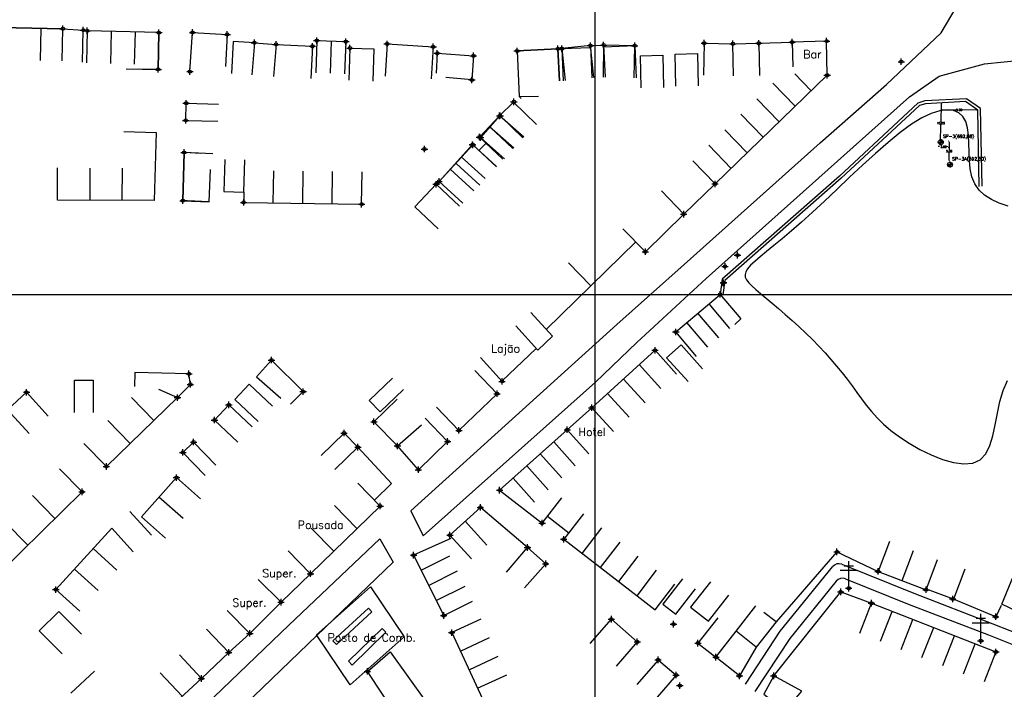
# Model space of a CAD drawing. Extents: x 539028 to 544996, y 8596245 to 8601028.
# Tile 14 of 32: x 541703 to 541947, y 8598065 to 8598231. Entities that reach past the tile are written whole.
import ezdxf
from ezdxf.enums import TextEntityAlignment as Align
from ezdxf.lldxf.tags import DXFTag

# ---------------------------------------------------------------- set-up
doc = ezdxf.new("R2010")
doc.units = 0
doc.header["$MEASUREMENT"] = 0
doc.header["$PDMODE"] = 34
doc.header["$PDSIZE"] = 0.8
for name, color, linetype in [('ALVENARIA', 7, 'Continuous'), ('ASFALTO', 8, 'Continuous'), ('CASA', 2, 'Continuous'), ('CERCA', 9, 'CERCA_LINE'), ('CX', 7, 'Continuous'), ('ESTRADA_BARRO', 7, 'DASHED'), ('FUROS DE SONDAGEM', 7, 'Continuous'), ('LAGOA', 130, 'DASHDOT'), ('MALHA', 9, 'Continuous'), ('POSTE', 7, 'Continuous'), ('TEXTO', 2, 'Continuous')]:
    doc.layers.add(name, color=color, linetype=linetype)
doc.styles.add('GEOSIS', font='ROMANS.SHX')
doc.styles.get("Standard").update_dxf_attribs({"font": 'romans.shx'})
doc.linetypes.add('CERCA_LINE', pattern='A,0.5,-0.2,["X",Standard,S=0.1,R=0,X=-0.1,Y=-0.05],-0.25', length=0.95)
tags = doc.linetypes.add('DASHDOT', pattern=[1, 0.5, -0.25, 0, -0.25]).pattern_tags.tags
tags[10:11] = [DXFTag(74, 4), DXFTag(75, 0), DXFTag(340, '0'), DXFTag(46, 1.0), DXFTag(50, 0.0), DXFTag(44, 0.0), DXFTag(45, 0.0)]
tags[8:9] = [DXFTag(74, 4), DXFTag(75, 0), DXFTag(340, '0'), DXFTag(46, 1.0), DXFTag(50, 0.0), DXFTag(44, 0.0), DXFTag(45, 0.0)]
tags[6:7] = [DXFTag(74, 4), DXFTag(75, 0), DXFTag(340, '0'), DXFTag(46, 1.0), DXFTag(50, 0.0), DXFTag(44, 0.0), DXFTag(45, 0.0)]
tags[4:5] = [DXFTag(74, 4), DXFTag(75, 0), DXFTag(340, '0'), DXFTag(46, 1.0), DXFTag(50, 0.0), DXFTag(44, 0.0), DXFTag(45, 0.0)]
tags = doc.linetypes.add('DASHED', pattern=[0.75, 0.5, -0.25]).pattern_tags.tags
tags[6:7] = [DXFTag(74, 4), DXFTag(75, 0), DXFTag(340, '0'), DXFTag(46, 1.0), DXFTag(50, 0.0), DXFTag(44, 0.0), DXFTag(45, 0.0)]
tags[4:5] = [DXFTag(74, 4), DXFTag(75, 0), DXFTag(340, '0'), DXFTag(46, 1.0), DXFTag(50, 0.0), DXFTag(44, 0.0), DXFTag(45, 0.0)]
doc.dimstyles.new('S', dxfattribs={"dimtxt": 3, "dimasz": 0.18, "dimexe": 0.18, "dimexo": 0.0625, "dimgap": 0.09, "dimtad": 0, "dimtih": 1, "dimtoh": 1, "dimdec": 4, "dimzin": 0, "dimdsep": 46, "dimtxsty": 'Standard', "dimcen": 0.09, "dimaunit": 1, "dimadec": 0, "dimazin": 0, "dimtfac": 1, "dimtdec": 3, "dimtofl": 0, "dimtmove": 0, "dimatfit": 3, "dimfxl": 0, "dimtolj": 1, "dimtzin": 0, "dimarcsym": 0})

# ---------------------------------------------------------------- blocks, each defined once
blk = doc.blocks.new('C')
at = {"layer": 'CASA'}
blk.add_lwpolyline([(0, 0), (0, 8)], dxfattribs=at)
blk = doc.blocks.new('A$C225E566B')
at = {"layer": 'CASA'}
blk.add_lwpolyline([(0.16, 5.82), (8.16, 5.58), (8, 0), (0, 0.24)], dxfattribs=at)
blk = doc.blocks.new('A$C094F77C8')
at = {"layer": 'POSTE'}
for p, q in [((1.17, 7), (4.08, 7)), ((2.62, 0), (2.62, 8.4)), ((0, 5.6), (5.25, 5.6))]:
    blk.add_line(p, q, dxfattribs=at)
blk = doc.blocks.new('A$C34DC2D19')
at = {"layer": 'POSTE', "xscale": 0.8, "yscale": 0.8, "zscale": 0.8}
blk.add_blockref('A$C094F77C8', (0, 0, 340.37), dxfattribs=at)
blk = doc.blocks.new('*D60')
at = {"color": 0, "lineweight": -2}
for p, q in [((541931.51, 8598209.02), (541931.51, 8598208.9)), ((541931.69, 8598209.08), (541935.16, 8598209.02)), ((541940.33, 8598208.94), (541936.86, 8598209)), ((541940.51, 8598208.88), (541940.51, 8598208.76))]:
    blk.add_line(p, q, dxfattribs=at)
at = {"color": 0}
for points in [[(541931.69, 8598209.11), (541931.69, 8598209.05), (541931.51, 8598209.08)], [(541940.33, 8598208.97), (541940.33, 8598208.91), (541940.51, 8598208.94)]]:
    blk.add_solid(points, dxfattribs=at)
at = {"layer": 'Defpoints', "color": 0}
for p in [(541931.51, 8598209.08), (541931.51, 8598209.08), (541940.51, 8598208.94)]:
    blk.add_point(p, dxfattribs=at)
at = {"color": 0, "insert": (541936.01, 8598209.01), "char_height": 0.5, "attachment_point": 5}
blk.add_mtext('\\A1;9.00', dxfattribs=at)
blk = doc.blocks.new('*D61')
at = {"color": 0, "lineweight": -2}
for p, q in [((541931.62, 8598210.73), (541931.74, 8598210.73)), ((541931.56, 8598210.55), (541931.48, 8598206.07)), ((541931.39, 8598200.91), (541931.47, 8598205.39)), ((541931.45, 8598200.73), (541931.57, 8598200.73))]:
    blk.add_line(p, q, dxfattribs=at)
at = {"color": 0}
for points in [[(541931.53, 8598210.55), (541931.59, 8598210.55), (541931.56, 8598210.73)], [(541931.36, 8598200.91), (541931.42, 8598200.91), (541931.39, 8598200.73)]]:
    blk.add_solid(points, dxfattribs=at)
at = {"layer": 'Defpoints', "color": 0}
for p in [(541931.56, 8598210.73), (541931.39, 8598200.73), (541931.39, 8598200.73)]:
    blk.add_point(p, dxfattribs=at)
at = {"color": 0, "insert": (541931.47, 8598205.73), "char_height": 0.5, "attachment_point": 5}
blk.add_mtext('\\A1;10.00', dxfattribs=at)
blk = doc.blocks.new('Furos de sondagem')
at = {"linetype": 'Continuous'}
h = blk.add_hatch(color=256, dxfattribs=at)
edge = h.paths.add_edge_path()
edge.add_line((-0.3, -1.89), (-0.3, 0.61))
edge.add_line((-0.3, 0.61), (-2.81, 0.61))
edge.add_ellipse((-0.32, 0.6), major_axis=(1.76, 1.76), ratio=1, start_angle=134.66297, end_angle=225.4136)
at = {"layer": 'FUROS DE SONDAGEM'}
h = blk.add_hatch(color=256, dxfattribs=at)
edge = h.paths.add_edge_path()
edge.add_ellipse((-0.32, 0.6), major_axis=(1.76, 1.76), ratio=1, start_angle=315.33703, end_angle=404.5864)
edge.add_line((-0.3, 3.09), (-0.3, 0.61))
edge.add_line((-0.3, 0.61), (2.18, 0.61))
for p, q in [((-3.15, 0.61), (2.5, 0.61)), ((-0.3, 3.46), (-0.3, -2.19))]:
    blk.add_line(p, q)
blk.add_ellipse((-0.32, 0.6), major_axis=(1.76, 1.76), ratio=1)
blk.add_attdef('QUAL_É_O_FURO?', (1.89, 4.82), '', height=3.22)
blk = doc.blocks.new('*D62')
at = {"color": 0, "lineweight": -2}
for p, q in [((541930.97, 8598199.9), (541930.79, 8598199.91)), ((541931.15, 8598199.95), (541931.16, 8598200.07)), ((541933.15, 8598199.85), (541933.16, 8598199.97)), ((541933.33, 8598199.78), (541933.51, 8598199.77))]:
    blk.add_line(p, q, dxfattribs=at)
at = {"color": 0}
for points in [[(541930.97, 8598199.93), (541930.97, 8598199.87), (541931.15, 8598199.89)], [(541933.33, 8598199.81), (541933.32, 8598199.75), (541933.15, 8598199.79)]]:
    blk.add_solid(points, dxfattribs=at)
at = {"layer": 'Defpoints', "color": 0}
for p in [(541931.15, 8598199.89), (541933.15, 8598199.79), (541933.15, 8598199.79)]:
    blk.add_point(p, dxfattribs=at)
at = {"color": 0, "insert": (541932.15, 8598199.84), "char_height": 0.5, "attachment_point": 5}
blk.add_mtext('\\A1;2.00', dxfattribs=at)
blk = doc.blocks.new('*D63')
at = {"color": 0, "lineweight": -2}
for p, q in [((541933.46, 8598201.25), (541933.34, 8598201.25)), ((541933.53, 8598201.07), (541933.54, 8598199.09)), ((541933.55, 8598196.43), (541933.54, 8598198.41)), ((541933.61, 8598196.25), (541933.73, 8598196.25))]:
    blk.add_line(p, q, dxfattribs=at)
at = {"color": 0}
for points in [[(541933.56, 8598201.07), (541933.5, 8598201.07), (541933.52, 8598201.25)], [(541933.58, 8598196.43), (541933.52, 8598196.43), (541933.55, 8598196.25)]]:
    blk.add_solid(points, dxfattribs=at)
at = {"layer": 'Defpoints', "color": 0}
for p in [(541933.52, 8598201.25), (541933.55, 8598196.25), (541933.55, 8598196.25)]:
    blk.add_point(p, dxfattribs=at)
at = {"color": 0, "insert": (541933.54, 8598198.75), "char_height": 0.5, "attachment_point": 5}
blk.add_mtext('\\A1;5.00', dxfattribs=at)

msp = doc.modelspace()

# ---------------------------------------------------------------- linework, layer by layer
at = {"layer": 'ALVENARIA'}
for p, q in [((541780.431, 8598076.98), (541789.222, 8598085.129)), ((541781.314, 8598076.027), (541790.106, 8598084.175)), ((541784.253, 8598071.888), (541792.662, 8598080.036)), ((541785.158, 8598070.954), (541793.567, 8598079.102))]:
    msp.add_line(p, q, dxfattribs=at)
at = {"layer": 'ALVENARIA', "elevation": 692.651}
for points in [[(541784.646, 8598224.397), (541784.364, 8598216.402)], [(541784.646, 8598224.397), (541790.609, 8598224.187)], [(541790.609, 8598224.187), (541790.328, 8598216.192)]]:
    msp.add_lwpolyline(points, dxfattribs=at)
at = {"layer": 'ALVENARIA'}
for points in [[(541941.705, 8598190.022), (541941.346, 8598209.358), (541937.822, 8598211.782), (541927.51, 8598211.264), (541925.795, 8598210.732), (541906.268, 8598192.53), (541877.107, 8598166.958), (541876.617, 8598163.128)], [(541941.705, 8598190.022), (541941.346, 8598209.358), (541937.822, 8598211.782), (541927.51, 8598211.264), (541925.795, 8598210.732), (541906.268, 8598192.53), (541877.107, 8598166.958), (541876.617, 8598163.128)], [(541941.005, 8598190.009), (541940.653, 8598208.985), (541937.621, 8598211.071), (541927.633, 8598210.569), (541926.156, 8598210.11), (541906.738, 8598192.011), (541877.768, 8598166.607), (541877.311, 8598163.04)], [(541941.005, 8598190.009), (541940.653, 8598208.985), (541937.621, 8598211.071), (541927.633, 8598210.569), (541926.156, 8598210.11), (541906.738, 8598192.011), (541877.768, 8598166.607), (541877.311, 8598163.04)], [(541789.222, 8598085.129), (541790.106, 8598084.175)], [(541792.662, 8598080.036), (541793.567, 8598079.102)], [(541781.314, 8598076.027), (541780.431, 8598076.98)], [(541785.158, 8598070.954), (541784.253, 8598071.888)]]:
    msp.add_lwpolyline(points, dxfattribs=at)
at = {"layer": 'ASFALTO'}
for points in [[(541799.766, 8598109.323), (541850.924, 8598155.636), (541867.704, 8598170.565), (541901.499, 8598200.807), (541917.956, 8598215.34), (541931.574, 8598228.229), (541939.78, 8598242.15), (541941.151, 8598257.952), (541941.577, 8598276.318), (541942.471, 8598301.773), (541947.684, 8598477.943), (541950.726, 8598572.438), (541950.292, 8598653.724), (541950.364, 8598693.345), (541950.064, 8598738.911), (541950.09, 8598791.7), (541949.816, 8598854.773), (541949.674, 8598904.86), (541949.487, 8598997.49), (541948.901, 8599101.267), (541948.71, 8599173.584), (541945.636, 8599199.97)], [(541734.356, 8598047.145), (541769.477, 8598080.851), (541792.055, 8598102.347), (541795.392, 8598096.514), (541774.235, 8598076.239), (541758.405, 8598060.996), (541739.253, 8598042.731)]]:
    msp.add_lwpolyline(points, dxfattribs=at)
msp.add_lwpolyline([(541799.766, 8598109.323), (541802.861, 8598103.114), (541845.672, 8598141.273), (541855.907, 8598151.208), (541873.13, 8598167.086), (541923.705, 8598212.253), (541931.043, 8598217.398), (541942.355, 8598220.504), (541971.605, 8598223.467), (541970.817, 8598229.666), (541953.578, 8598231.456, -0.1852807), (541947.459, 8598244.032), (541948.444, 8598275.293), (541949.099, 8598302.887), (541950.436, 8598352.717), (541952.587, 8598421.06), (541954.861, 8598503.58)], format="xyb", dxfattribs=at)
at = {"layer": 'CASA'}
for p, q in [((541903.089, 8598226.119), (541894.503, 8598225.868)), ((541903.089, 8598226.119), (541894.503, 8598225.868)), ((541894.503, 8598225.868), (541894.707, 8598219.692)), ((541894.503, 8598225.868), (541894.707, 8598219.692)), ((541821.844, 8598207.545, 692.855), (541817.079, 8598202.142, 692.855)), ((541827.844, 8598202.253, 692.855), (541821.844, 8598207.545, 692.855)), ((541736.487, 8598203.414, 692.798), (541735.999, 8598186.482, 692.798)), ((541825.33, 8598199.519, 693.206), (541819.33, 8598204.811, 693.206)), ((541817.079, 8598202.142, 692.855), (541823.079, 8598196.85, 692.855)), ((541815.161, 8598200.316, 692.899), (541806.775, 8598191.225, 692.899)), ((541821.041, 8598194.892, 692.899), (541815.161, 8598200.316, 692.899)), ((541711.952, 8598186.582, 692.798), (541711.985, 8598194.582, 692.798)), ((541787.542, 8598185.58, 692.755), (541787.659, 8598193.579, 692.755)), ((541816.927, 8598190.283, 692.887), (541811.047, 8598195.707, 692.887)), ((541806.775, 8598191.225, 692.899), (541812.655, 8598185.801, 692.899)), ((541735.999, 8598186.482, 692.798), (541711.952, 8598186.582, 692.798)), ((541758.309, 8598188.574), (541758.248, 8598186.008, 692.755)), ((541758.248, 8598186.008, 692.755), (541787.542, 8598185.58, 692.755)), ((541858.055, 8598173.746), (541867.575, 8598183.099)), ((541852.449, 8598179.453), (541858.055, 8598173.746)), ((541838.934, 8598171), (541844.541, 8598165.293)), ((541865.608, 8598153.797), (541876.617, 8598163.128)), ((541876.617, 8598163.128), (541881.79, 8598157.026)), ((541834.936, 8598152.714), (541829.596, 8598158.671)), ((541831.213, 8598149.376), (541825.873, 8598155.333)), ((541870.78, 8598147.694), (541865.608, 8598153.797)), ((541817.096, 8598147.465), (541822.436, 8598141.508)), ((541844.715, 8598134.942), (541860.446, 8598149.238)), ((541860.446, 8598149.238), (541865.826, 8598143.318)), ((541821.2, 8598138.444), (541815.651, 8598144.207)), ((541811.713, 8598129.309), (541821.2, 8598138.444)), ((541806.164, 8598135.072), (541811.713, 8598129.309)), ((541850.096, 8598129.021), (541844.715, 8598134.942)), ((541838.652, 8598129.488), (541821.846, 8598114.454)), ((541718.079, 8598114.026, 694.745), (541712.467, 8598119.728, 694.745)), ((541741.538, 8598117.574), (541732.832, 8598107.788)), ((541747.515, 8598112.257), (541741.538, 8598117.574)), ((541792.141, 8598110.49), (541786.564, 8598116.225)), ((541697.874, 8598094.142, 694.745), (541718.079, 8598114.026, 694.745)), ((541821.846, 8598114.454), (541832.395, 8598106.26)), ((541743.162, 8598107.364), (541737.185, 8598112.681)), ((541774.837, 8598093.661), (541792.141, 8598110.49)), ((541832.395, 8598106.26), (541837.302, 8598112.577)), ((541817.064, 8598110.165), (541809.486, 8598103.261)), ((541828.775, 8598100.178), (541817.064, 8598110.165)), ((541842.641, 8598108.56), (541837.762, 8598102.221)), ((541732.832, 8598107.788), (541738.809, 8598102.471)), ((541813.275, 8598106.713), (541818.663, 8598100.799)), ((541725.437, 8598105.035, 695.199), (541711.566, 8598089.731, 695.199)), ((541730.814, 8598099.111, 695.199), (541725.437, 8598105.035, 695.199)), ((541809.486, 8598103.261), (541814.874, 8598097.347)), ((541809.686, 8598102.403), (541800.453, 8598098.286)), ((541837.762, 8598102.221), (541855.973, 8598088.204)), ((541918.722, 8598101.716), (541915.877, 8598094.239)), ((541800.453, 8598098.286), (541807.951, 8598083.268)), ((541823.584, 8598094.091), (541828.775, 8598100.178)), ((541921.849, 8598091.967), (541924.694, 8598099.444)), ((541927.821, 8598089.695), (541930.666, 8598097.172)), ((541915.877, 8598094.239), (541927.821, 8598089.695)), ((541711.566, 8598089.731, 695.199), (541717.494, 8598084.359, 695.199)), ((541807.951, 8598083.268), (541815.108, 8598086.842)), ((541911.316, 8598078.885), (541914.233, 8598086.334)), ((541914.233, 8598086.334), (541945.168, 8598074.219)), ((541817.176, 8598082.399, 695.794), (541809.925, 8598079.019, 695.794)), ((541809.925, 8598079.019, 695.794), (541824.98, 8598046.728, 695.794)), ((541945.168, 8598074.219), (541942.251, 8598066.77))]:
    msp.add_line(p, q, dxfattribs=at)
at = {"layer": 'CASA', "linetype": 'DASHED'}
for p, q in [((541776.309, 8598078.467), (541789.709, 8598090.383)), ((541789.709, 8598090.383), (541798.105, 8598077.935)), ((541784.705, 8598066.019), (541776.309, 8598078.467))]:
    msp.add_line(p, q, dxfattribs=at)
at = {"layer": 'CASA'}
for points, elevation in [([(541713.142, 8598221.212), (541713.311, 8598229.21), (541686.226, 8598229.782)], 693.333), ([(541686.226, 8598229.782), (541713.311, 8598229.21)], 693.333), ([(541713.311, 8598229.21), (541718.388, 8598228.853)], 693.333), ([(541737.012, 8598219.107), (541737.19, 8598228.243), (541719.377, 8598228.687), (541719.178, 8598220.69)], 692.861), ([(541737.19, 8598228.243), (541719.377, 8598228.687)], 693.021), ([(541737.19, 8598228.243), (541737.012, 8598219.107)], 693.021), ([(541744.878, 8598218.543), (541745.537, 8598228.268)], 692.761), ([(541745.537, 8598228.268), (541754.14, 8598227.799)], 692.761), ([(541754.14, 8598227.799), (541753.704, 8598219.811)], 692.761), ([(541755.617, 8598226.055), (541755.206, 8598218.065)], 692.869), ([(541760.892, 8598225.734), (541755.617, 8598226.055)], 692.869), ([(541760.892, 8598225.734), (541760.278, 8598217.757)], 692.869), ([(541760.892, 8598225.734), (541766.272, 8598225.319)], 692.869), ([(541776.416, 8598226.256), (541776.129, 8598218.261)], 692.723), ([(541776.416, 8598226.256), (541783.618, 8598225.997)], 692.723), ([(541780.017, 8598226.127), (541779.729, 8598218.132)], 692.723), ([(541783.618, 8598225.997), (541783.33, 8598218.002)], 692.691), ([(541793.889, 8598225.436), (541793.382, 8598217.452)], 692.626), ([(541793.889, 8598225.436), (541805.339, 8598224.709)], 692.626), ([(541872.676, 8598225.619), (541872.5, 8598217.621)], 693.938), ([(541872.676, 8598225.619), (541879.799, 8598225.462)], 693.938), ([(541766.272, 8598225.319), (541765.657, 8598217.343)], 692.679), ([(541766.272, 8598225.319), (541775.314, 8598224.854)], 692.679), ([(541775.314, 8598224.854), (541774.902, 8598216.864)], 692.605), ([(541805.339, 8598224.709), (541804.832, 8598216.725)], 692.626), ([(541806.355, 8598223.109), (541806.062, 8598218.163)], 692.629), ([(541806.355, 8598223.109), (541815.321, 8598222.473)], 692.629), ([(541836.745, 8598216.222), (541836.324, 8598224.211), (541826.204, 8598223.678), (541826.685, 8598212.343)], 693.098), ([(541826.204, 8598223.678), (541836.324, 8598224.211)], 693.098), ([(541826.204, 8598223.678), (541826.685, 8598212.343)], 693.098), ([(541836.324, 8598224.211), (541836.745, 8598216.222)], 693.091), ([(541845.252, 8598217.04), (541844.438, 8598224.999), (541837.307, 8598224.27), (541838.121, 8598216.311)], 693.391), ([(541837.307, 8598224.27), (541844.456, 8598224.577)], 693.391), ([(541837.307, 8598224.27), (541837.651, 8598216.277)], 693.391), ([(541844.438, 8598224.999), (541847.687, 8598225.139)], 693.515), ([(541844.438, 8598224.999), (541844.782, 8598217.006)], 693.515), ([(541855.246, 8598216.986), (541855.405, 8598224.985), (541847.687, 8598225.139), (541847.527, 8598217.14)], 693.516), ([(541847.687, 8598225.139), (541848.03, 8598217.146)], 693.515), ([(541855.405, 8598224.985), (541847.707, 8598224.654)], 693.723), ([(541855.405, 8598224.985), (541855.749, 8598216.992)], 693.723), ([(541815.321, 8598222.473), (541814.95, 8598216.461), (541808.474, 8598217.079)], 692.629), ([(541729.013, 8598219.264), (541737.012, 8598219.107)], 693.391), ([(541737.012, 8598219.107), (541732.169, 8598219.175)], 692.861), ([(541743.829, 8598206.425), (541743.959, 8598210.674)], 692.761), ([(541743.959, 8598210.674), (541751.955, 8598210.431)], 692.761), ([(541821.844, 8598207.545), (541825.379, 8598211.04)], 692.755), ([(541825.215, 8598211.026), (541831.004, 8598205.351)], 693.005), ([(541826.685, 8598212.343), (541831.534, 8598212.42)], 692.942), ([(541826.685, 8598212.343), (541827.18, 8598211.847)], 692.755), ([(541743.829, 8598206.425), (541751.826, 8598206.182)], 692.761), ([(541816.836, 8598202.274), (541821.844, 8598207.545)], 692.881), ([(541821.976, 8598207.578), (541827.644, 8598202.034)], 692.505), ([(541728.491, 8598203.681), (541736.487, 8598203.414)], 692.861), ([(541819.34, 8598204.909), (541825.14, 8598199.399)], 692.881), ([(541816.836, 8598202.274), (541822.635, 8598196.763)], 692.881), ([(541743.158, 8598186.436), (541743.445, 8598198.424)], 692.869), ([(541750.553, 8598198.119), (541743.445, 8598198.424)], 692.761), ([(541806.775, 8598191.225), (541815.081, 8598200.379)], 692.899), ([(541749.669, 8598186.194), (541750.013, 8598194.186)], 692.82), ([(541811.886, 8598185.063), (541806.053, 8598190.539), (541800.769, 8598184.911), (541806.602, 8598179.435)], 692.515), ([(541749.669, 8598186.194), (541742.562, 8598186.5)], 692.82), ([(541761.819, 8598131.54), (541755.999, 8598137.03), (541759.574, 8598140.82), (541765.394, 8598135.331)], 693.699), ([(541709.679, 8598132.877), (541704.286, 8598138.785), (541699.516, 8598134.43), (541704.909, 8598128.522)], 693.221), ([(541756.8, 8598126.39), (541750.98, 8598131.879), (541754.555, 8598135.669), (541760.375, 8598130.18)], 693.699), ([(541751.352, 8598120.66), (541745.79, 8598126.411), (541743.123, 8598123.832), (541748.685, 8598118.081)], 694.658), ([(541735.343, 8598103.222), (541729.966, 8598109.146)], 695.199), ([(541748.979, 8598079.889), (541754.515, 8598074.113), (541759.763, 8598078.84)], 695.681), ([(541742.308, 8598073.493), (541747.735, 8598067.616)], 695.738), ([(541721.166, 8598069.468), (541715.325, 8598064.002)], 695.738), ([(541747.735, 8598067.616), (541733.849, 8598054.792)], 695.738)]:
    msp.add_lwpolyline(points, dxfattribs=dict(at, elevation=elevation))
for points in [[(541879.97, 8598217.464), (541879.799, 8598225.462), (541886.234, 8598225.6), (541886.405, 8598217.601)], [(541879.97, 8598217.464), (541879.799, 8598225.462), (541886.234, 8598225.6), (541886.405, 8598217.601)], [(541886.234, 8598225.6), (541894.503, 8598225.868)], [(541886.234, 8598225.6), (541894.503, 8598225.868)], [(541903.232, 8598217.649), (541903.089, 8598226.119)], [(541903.232, 8598217.649), (541903.089, 8598226.119)], [(541875.381, 8598190.616), (541903.232, 8598217.649)], [(541875.381, 8598190.616), (541903.232, 8598217.649)], [(541899.253, 8598213.787), (541895.198, 8598217.978)], [(541899.253, 8598213.787), (541895.198, 8598217.978)], [(541747.565, 8598198.164), (541743.445, 8598198.424), (541743.158, 8598186.436), (541749.669, 8598186.194), (541749.963, 8598194.188)], [(541816.67, 8598198.924), (541818.54, 8598200.853)], [(541753.524, 8598196.714), (541753.296, 8598188.717), (541758.309, 8598188.574), (541758.538, 8598196.57)], [(541862.025, 8598188.861), (541867.575, 8598183.099), (541875.381, 8598190.616), (541869.832, 8598196.379)], [(541833.438, 8598154.385), (541855.644, 8598176.201)], [(541833.438, 8598154.385), (541855.644, 8598176.201)], [(541881.79, 8598157.026), (541880.29, 8598155.685)], [(541822.449, 8598141.627), (541830.932, 8598149.69), (541831.213, 8598149.376), (541831.337, 8598149.248), (541834.936, 8598152.714)], [(541868.691, 8598141.447), (541863.341, 8598147.395), (541866.909, 8598150.604), (541872.259, 8598144.656)], [(541769.864, 8598135.846), (541773.029, 8598138.956), (541765.147, 8598146.799), (541761.454, 8598142.623), (541767.447, 8598137.324)], [(541737.091, 8598139.539), (541741.8, 8598137.458), (541745.001, 8598140.743), (541744.642, 8598143.382), (541731.177, 8598143.702), (541731.082, 8598140.27)], [(541795.183, 8598142.306), (541789.418, 8598136.759), (541792.168, 8598133.901), (541797.933, 8598139.448)], [(541716.213, 8598133.802), (541716.213, 8598141.802), (541720.812, 8598141.802), (541720.812, 8598133.802)], [(541724.119, 8598120.332), (541741.8, 8598137.458)], [(541796.356, 8598137.043), (541790.606, 8598131.481), (541796.452, 8598125.436)], [(541850.096, 8598129.021), (541844.715, 8598134.942), (541838.636, 8598129.474), (541843.986, 8598123.526)], [(541803.368, 8598132.322), (541808.92, 8598126.563), (541801.638, 8598119.542), (541796.452, 8598125.436), (541802.458, 8598130.721)], [(541777.469, 8598123.06), (541783.19, 8598128.651), (541786.623, 8598125.139), (541780.901, 8598119.548)], [(541718.553, 8598126.078), (541724.119, 8598120.332)], [(541790.738, 8598111.933), (541794.991, 8598116.069), (541786.623, 8598125.139)], [(541833.713, 8598107.956), (541839.028, 8598103.865)], [(541767.513, 8598086.588), (541774.837, 8598093.661), (541769.259, 8598099.396)], [(541827.979, 8598090.168), (541833.304, 8598096.138), (541828.775, 8598100.178)], [(541855.973, 8598088.204), (541860.853, 8598094.544)], [(541937.47, 8598094.778), (541934.626, 8598087.304), (541927.887, 8598089.868)], [(541754.107, 8598084.497), (541759.763, 8598078.84), (541767.513, 8598086.588), (541761.857, 8598092.246)], [(541860.526, 8598084.7), (541865.406, 8598091.04)], [(541867.301, 8598092.415), (541862.4, 8598086.092), (541865.583, 8598083.624), (541870.484, 8598089.947)], [(541874.212, 8598091.675), (541869.286, 8598085.37), (541873.75, 8598081.883), (541878.768, 8598088.307)], [(541952.683, 8598083.181), (541946.636, 8598086.104), (541949.506, 8598093.14)], [(541855.973, 8598088.204), (541860.526, 8598084.7)], [(541717.959, 8598078.627), (541712.304, 8598084.286), (541707.453, 8598079.439), (541713.108, 8598073.78)], [(541890.525, 8598081.741), (541885.6, 8598075.437), (541880.596, 8598079.346), (541885.522, 8598085.65)], [(541890.525, 8598081.741), (541887.478, 8598084.011)], [(541844.325, 8598076.355), (541849.6, 8598082.369), (541856.043, 8598076.717), (541850.767, 8598070.703)], [(541876.04, 8598082.714), (541871.115, 8598076.409), (541875.578, 8598072.922), (541880.596, 8598079.346)], [(541784.705, 8598066.019), (541798.105, 8598077.935)], [(541754.515, 8598074.113), (541747.735, 8598067.616)], [(541803.445, 8598061.933), (541796.756, 8598057.546), (541788.987, 8598069.389), (541794.647, 8598074.267), (541803.445, 8598061.933)], [(541856.047, 8598066.138), (541861.279, 8598072.189), (541865.686, 8598068.471), (541860.526, 8598062.357)], [(541896.967, 8598064.446), (541889.938, 8598068.265), (541887.484, 8598063.749), (541892.779, 8598059.528), (541896.967, 8598064.446)]]:
    msp.add_lwpolyline(points, dxfattribs=at)
at = {"layer": 'CASA', "linetype": 'DASHED'}
msp.add_lwpolyline([(541776.309, 8598078.467), (541789.709, 8598090.383)], dxfattribs=at)
at = {"layer": 'CASA'}
for p in [(541713.311, 8598229.21, 693.41), (541713.311, 8598229.21, 693.41), (541718.388, 8598228.853, 693.398), (541718.388, 8598228.853, 693.398), (541719.377, 8598228.687, 693.391), (541719.377, 8598228.687, 693.391), (541737.19, 8598228.243, 693.021), (541737.19, 8598228.243, 693.021), (541745.537, 8598228.268, 693.208), (541745.537, 8598228.268, 693.208), (541754.14, 8598227.799, 692.914), (541754.14, 8598227.799, 692.914), (541760.892, 8598225.734, 692.869), (541760.892, 8598225.734, 692.869), (541766.272, 8598225.319, 692.679), (541766.272, 8598225.319, 692.679), (541775.314, 8598224.854, 692.605), (541775.314, 8598224.854, 692.605), (541776.416, 8598226.256, 692.723), (541776.416, 8598226.256, 692.723), (541783.618, 8598225.997, 692.691), (541783.618, 8598225.997, 692.691), (541793.889, 8598225.436, 692.626), (541793.889, 8598225.436, 692.626), (541805.339, 8598224.709, 692.728), (541805.339, 8598224.709, 692.728), (541844.438, 8598224.999, 693.515), (541844.438, 8598224.999, 693.515), (541847.687, 8598225.139, 693.516), (541847.687, 8598225.139, 693.516), (541855.405, 8598224.985, 693.723), (541855.405, 8598224.985, 693.723), (541872.676, 8598225.619, 693.938), (541872.676, 8598225.619, 693.938), (541879.799, 8598225.462, 694.008), (541879.799, 8598225.462, 694.008), (541886.234, 8598225.6, 694.102), (541886.234, 8598225.6, 694.102), (541894.503, 8598225.868, 694.173), (541894.503, 8598225.868, 694.173), (541903.089, 8598226.119, 694.099), (541903.089, 8598226.119, 694.099), (541784.646, 8598224.397, 692.651), (541784.646, 8598224.397, 692.651), (541806.355, 8598223.109, 692.629), (541806.355, 8598223.109, 692.629), (541815.321, 8598222.473, 692.668), (541815.321, 8598222.473, 692.668), (541826.204, 8598223.678, 693.098), (541826.204, 8598223.678, 693.098), (541836.324, 8598224.211, 693.091), (541836.324, 8598224.211, 693.091), (541837.307, 8598224.27, 693.391), (541837.307, 8598224.27, 693.391), (541737.012, 8598219.107, 692.861), (541737.012, 8598219.107, 692.861), (541744.878, 8598218.543, 693.04), (541744.878, 8598218.543, 693.04), (541903.232, 8598217.649, 693.992), (541903.232, 8598217.649, 693.992), (541814.95, 8598216.461, 692.698), (541814.95, 8598216.461, 692.698), (541743.959, 8598210.674, 692.878), (541743.959, 8598210.674, 692.878), (541825.379, 8598211.04, 692.952), (541825.379, 8598211.04, 692.952), (541821.844, 8598207.545, 692.755), (541821.844, 8598207.545, 692.755), (541821.976, 8598207.578, 692.505), (541821.976, 8598207.578, 692.505), (541743.829, 8598206.425, 692.867), (541743.829, 8598206.425, 692.867), (541815.081, 8598200.379, 692.91), (541815.081, 8598200.379, 692.91), (541815.161, 8598200.316, 692.855), (541815.161, 8598200.316, 692.855), (541816.836, 8598202.274, 692.881), (541816.836, 8598202.274, 692.881), (541817.079, 8598202.142, 692.855), (541817.079, 8598202.142, 692.855), (541743.445, 8598198.424, 692.761), (541743.445, 8598198.424, 692.761), (541803.156, 8598199.272, 692.799), (541803.156, 8598199.272, 692.799), (541806.053, 8598190.539, 692.902), (541806.053, 8598190.539, 692.902), (541806.775, 8598191.225, 692.899), (541806.775, 8598191.225, 692.899), (541875.381, 8598190.616, 693.766), (541743.158, 8598186.436, 692.869), (541743.158, 8598186.436, 692.869), (541758.248, 8598186.008, 692.866), (541758.248, 8598186.008, 692.866), (541787.542, 8598185.58, 692.755), (541787.542, 8598185.58, 692.755), (541867.575, 8598183.099, 693.773), (541858.055, 8598173.746, 693.755), (541876.617, 8598163.128, 693.851), (541865.608, 8598153.797, 693.9), (541860.446, 8598149.238, 694.202), (541765.147, 8598146.799, 692.772), (541744.642, 8598143.382, 692.456), (541822.436, 8598141.508, 694.113), (541745.001, 8598140.743, 693.033), (541773.029, 8598138.956, 693.279), (541704.286, 8598138.785, 693.15), (541741.8, 8598137.458, 693.623), (541821.2, 8598138.444, 694.11), (541754.555, 8598135.669, 693.439), (541844.715, 8598134.942, 694.398), (541750.98, 8598131.879, 693.699), (541790.606, 8598131.481, 693.976), (541811.713, 8598129.309, 694.261), (541838.636, 8598129.474, 694.617), (541783.19, 8598128.651, 693.817), (541745.79, 8598126.411, 694.41), (541786.623, 8598125.139, 694.016), (541796.452, 8598125.436, 694.235), (541808.92, 8598126.563, 694.355), (541743.123, 8598123.832, 694.658), (541724.119, 8598120.332, 694.604), (541801.638, 8598119.542, 694.459), (541741.538, 8598117.574, 694.889), (541821.846, 8598114.454, 694.608), (541718.079, 8598114.026, 694.745), (541792.141, 8598110.49, 694.541), (541817.064, 8598110.165, 694.965), (541832.395, 8598106.26, 694.838), (541809.486, 8598103.261, 694.95), (541837.762, 8598102.221, 694.811), (541828.775, 8598100.178, 694.94), (541800.453, 8598098.286, 695.099), (541833.304, 8598096.138, 694.941), (541774.837, 8598093.661, 695.404), (541915.877, 8598094.239, 695.327), (541711.566, 8598089.731, 695.223), (541927.821, 8598089.695, 695.385), (541767.513, 8598086.588, 695.421), (541914.233, 8598086.334, 695.535), (541934.414, 8598087.385, 695.371), (541807.951, 8598083.268, 695.142), (541849.6, 8598082.369, 695.162), (541759.763, 8598078.84, 695.557), (541809.925, 8598079.019, 695.28), (541856.043, 8598076.717, 695.494), (541754.515, 8598074.113, 695.681), (541945.168, 8598074.219, 695.728), (541861.207, 8598072.251, 695.45), (541788.987, 8598069.389, 695.461), (541865.686, 8598068.471, 695.649), (541889.938, 8598068.265, 695.382), (541747.735, 8598067.616, 695.738), (541866.624, 8598065.833, 695.846)]:
    msp.add_point(p, dxfattribs=at)
at = {"layer": 'CERCA'}
for points in [[(541905.658, 8598099.111), (541890.525, 8598081.741)], [(541905.658, 8598099.111), (541915.877, 8598094.239)], [(541889.938, 8598068.265), (541906.585, 8598089.155), (541914.233, 8598086.334)], [(541946.461, 8598085.742), (541945.117, 8598082.96), (541934.626, 8598087.304)], [(541885.6, 8598075.437), (541881.433, 8598068.251), (541875.578, 8598072.922)]]:
    msp.add_lwpolyline(points, dxfattribs=at)
for p in [(541905.658, 8598099.111, 694.807), (541906.585, 8598089.155, 695.012), (541945.117, 8598082.96, 695.282), (541865.053, 8598081.124, 695.214), (541871.115, 8598076.409, 695.466), (541875.578, 8598072.922, 695.565), (541881.433, 8598068.251, 695.389)]:
    msp.add_point(p, dxfattribs=at)
at = {"layer": 'CX'}
for p in [(541921.647, 8598221.018, 693.765), (541921.647, 8598221.018, 693.765), (541880.948, 8598172.898, 693.538), (541877.847, 8598170.092, 693.475), (541877.41, 8598166.004, 693.708), (541877.486, 8598166.057, 692.717)]:
    msp.add_point(p, dxfattribs=at)
at = {"layer": 'ESTRADA_BARRO'}
for p, q in [((541906.871, 8598096.006), (541924.728, 8598088.795)), ((541891.585, 8598079.371), (541904.568, 8598095.41)), ((541894.009, 8598077.598), (541905.503, 8598091.797)), ((541907.806, 8598092.393), (541923.629, 8598086.003)), ((541924.728, 8598088.795), (541944.39, 8598081.246)), ((541923.629, 8598086.003), (541943.293, 8598078.454)), ((541944.39, 8598081.246), (541966.692, 8598072.293)), ((541882.924, 8598066.224), (541891.585, 8598079.371)), ((541885.321, 8598064.41), (541894.009, 8598077.598)), ((541943.293, 8598078.454), (541965.581, 8598069.506))]:
    msp.add_line(p, q, dxfattribs=at)
for centre in [(541906.122, 8598094.151), (541907.057, 8598090.538)]:
    msp.add_arc(centre, 2, 68.01074, 141.0105, dxfattribs=at)
at = {"layer": 'LAGOA'}
msp.add_lwpolyline([(541948.185, 8598185.116), (541945.994, 8598185.855), (541944.036, 8598186.74), (541942.346, 8598187.805), (541940.959, 8598189.081), (541939.907, 8598190.599), (541939.207, 8598192.373), (541938.794, 8598194.346), (541938.584, 8598196.443), (541938.494, 8598198.589), (541938.441, 8598200.707), (541938.341, 8598202.723), (541938.109, 8598204.562), (541937.664, 8598206.148), (541936.936, 8598207.415), (541935.918, 8598208.334), (541934.619, 8598208.885), (541933.045, 8598209.05), (541931.204, 8598208.806), (541929.106, 8598208.136), (541926.756, 8598207.019), (541924.165, 8598205.436), (541921.346, 8598203.385), (541918.346, 8598200.945), (541915.221, 8598198.214), (541912.024, 8598195.287), (541908.81, 8598192.264), (541905.633, 8598189.24), (541902.548, 8598186.312), (541899.609, 8598183.58), (541896.863, 8598181.119), (541894.329, 8598178.929), (541892.018, 8598176.991), (541889.941, 8598175.284), (541888.11, 8598173.788), (541886.536, 8598172.483), (541885.229, 8598171.349), (541884.202, 8598170.366), (541883.462, 8598169.512), (541883.002, 8598168.755), (541882.81, 8598168.061), (541882.876, 8598167.397), (541883.188, 8598166.728), (541883.736, 8598166.021), (541884.508, 8598165.243), (541885.493, 8598164.359), (541886.678, 8598163.343), (541888.032, 8598162.202), (541889.524, 8598160.95), (541891.122, 8598159.602), (541892.793, 8598158.172), (541894.505, 8598156.674), (541896.225, 8598155.123), (541897.922, 8598153.532), (541899.568, 8598151.915), (541901.157, 8598150.279), (541902.688, 8598148.63), (541904.159, 8598146.973), (541905.571, 8598145.315), (541906.921, 8598143.66), (541908.208, 8598142.015), (541909.433, 8598140.386), (541910.601, 8598138.777), (541911.754, 8598137.184), (541912.943, 8598135.602), (541914.218, 8598134.028), (541915.629, 8598132.455), (541917.226, 8598130.879), (541919.059, 8598129.295), (541921.179, 8598127.699), (541923.609, 8598126.1), (541926.271, 8598124.575), (541929.06, 8598123.212), (541931.872, 8598122.103), (541934.603, 8598121.337), (541937.148, 8598121.006), (541939.403, 8598121.199), (541941.262, 8598122.006), (541942.658, 8598123.481), (541943.67, 8598125.52), (541944.411, 8598127.983), (541944.996, 8598130.729), (541945.539, 8598133.619), (541946.155, 8598136.511), (541946.958, 8598139.265), (541948.063, 8598141.741)], dxfattribs=at)
at = {"layer": 'MALHA'}
for p, q in [((541845.513, 8601028.275), (541845.513, 8596264.109)), ((539050.307, 8598163.105), (544995.7, 8598163.105))]:
    msp.add_line(p, q, dxfattribs=at)
at = {"layer": 'POSTE'}
for p in [(541908.594, 8598090.056, 695.001), (541941.389, 8598077.003, 695.451)]:
    msp.add_point(p, dxfattribs=at)

# ---------------------------------------------------------------- block references
at = {"layer": 'CASA'}
for name, p, rotation in [('C', (541707.725, 8598221.326, 693.333), 358.7895241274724), ('C', (541713.142, 8598221.212, 693.333), 358.7895241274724), ('C', (541718.219, 8598220.855, 693.333), 358.7895241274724), ('C', (541719.377, 8598228.687, 693.021), 178.5715120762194), ('C', (541725.315, 8598228.539, 693.021), 178.5715120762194), ('C', (541731.252, 8598228.391, 693.021), 178.5715120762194), ('A$C225E566B', (541871.425, 8598215.048), 93.03066328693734), ('A$C225E566B', (541862.816, 8598214.644), 93.03066328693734), ('C', (541895.275, 8598209.925), 44.14559732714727), ('C', (541895.275, 8598209.925), 44.14559732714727), ('C', (541891.296, 8598206.064), 44.14559732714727), ('C', (541891.296, 8598206.064), 44.14559732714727), ('C', (541887.317, 8598202.202), 44.14559732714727), ('C', (541887.317, 8598202.202), 44.14559732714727), ('C', (541883.338, 8598198.34), 44.14559732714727), ('C', (541883.338, 8598198.34), 44.14559732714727), ('C', (541821.006, 8598195.003, 692.899), 47.77991067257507), ('C', (541879.36, 8598194.478), 44.14559732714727), ('C', (541879.36, 8598194.478), 44.14559732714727), ('C', (541818.237, 8598191.952, 692.899), 47.77991067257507), ('C', (541720.001, 8598194.548, 692.798), 179.7626806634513), ('C', (541728.016, 8598194.515, 692.798), 179.7626806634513), ('C', (541765.572, 8598185.901, 692.755), 359.162933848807), ('C', (541772.895, 8598185.794, 692.755), 359.162933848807), ('C', (541780.219, 8598185.687, 692.755), 359.162933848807), ('C', (541815.468, 8598188.901, 692.899), 47.77991067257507), ('C', (541812.7, 8598185.849, 692.899), 47.77991067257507), ('C', (541879.037, 8598154.693), 40.28293803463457), ('C', (541876.285, 8598152.36), 40.28293803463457), ('C', (541873.532, 8598150.027), 40.28293803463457), ('C', (541861.894, 8598139.744), 42.26654507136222), ('C', (541857.961, 8598136.17), 42.26654507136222), ('C', (541735.906, 8598131.749), 44.08617886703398), ('C', (541854.029, 8598132.596), 42.26654507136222), ('C', (541730.013, 8598126.04), 44.08617886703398), ('C', (541835.291, 8598126.482), 221.8143541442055), ('C', (541831.929, 8598123.475), 221.8143541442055), ('C', (541828.568, 8598120.468), 221.8143541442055), ('C', (541825.207, 8598117.461), 221.8143541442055), ('C', (541711.344, 8598107.398, 694.745), 44.54280971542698), ('C', (541786.373, 8598104.88), 44.20139077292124), ('C', (541704.609, 8598100.77, 694.745), 44.54280971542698), ('C', (541780.605, 8598099.271), 44.20139077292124), ('C', (541842.315, 8598098.717), 322.4169120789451), ('C', (541846.868, 8598095.213), 322.4169120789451), ('C', (541720.814, 8598099.934, 695.199), 227.8123321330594), ('C', (541802.327, 8598094.531), 296.5336053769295), ('C', (541851.421, 8598091.708), 322.4169120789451), ('C', (541716.19, 8598094.833, 695.199), 227.8123321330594), ('C', (541804.202, 8598090.777), 296.5336053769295), ('C', (541806.076, 8598087.022), 296.5336053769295), ('C', (541916.472, 8598076.865), 338.6140228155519), ('C', (541921.628, 8598074.846), 338.6140228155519), ('C', (541926.784, 8598072.827), 338.6140228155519), ('C', (541812.076, 8598074.406, 695.794), 294.9966369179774), ('C', (541931.939, 8598070.808), 338.6140228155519), ('C', (541937.095, 8598068.789), 338.6140228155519), ('C', (541814.227, 8598069.793, 695.794), 294.9966369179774), ('C', (541737.508, 8598069.06, 695.738), 222.7222027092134), ('C', (541816.377, 8598065.18, 695.794), 294.9966369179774)]:
    msp.add_blockref(name, p, dxfattribs=dict(at, rotation=rotation))
at = {"layer": 'FUROS DE SONDAGEM', "xscale": 0.25, "yscale": 0.25, "zscale": 0.25}
for p, values in [((541931.534, 8598200.838), {'QUAL_É_O_FURO?': 'SP-3(692,88)'}), ((541933.829, 8598195.252), {'QUAL_É_O_FURO?': 'SP-3A(692,50)'})]:
    msp.add_blockref('Furos de sondagem', p, dxfattribs=at).add_auto_attribs(values)
at = {"layer": 'POSTE'}
for p in [(541906.494, 8598090.056, 354.627), (541939.289, 8598077.003, 355.077)]:
    msp.add_blockref('A$C34DC2D19', p, dxfattribs=at)

# ---------------------------------------------------------------- texts
at = {"layer": 'TEXTO', "style": 'GEOSIS'}
for s, p in [('Bar', (541897.289, 8598221.261)), ('Bar', (541897.289, 8598221.261)), ('Lajão ', (541819.736, 8598148.091)), ('Hotel', (541841.423, 8598127.33)), ('Pousada', (541771.678, 8598104.222)), ('Super.', (541762.862, 8598092.175)), ('Super.', (541755.446, 8598084.873)), ('Posto de Comb. ', (541779.071, 8598076.191))]:
    msp.add_text(s, height=2, dxfattribs=at).set_placement(p, align=Align.BOTTOM_LEFT)

# ---------------------------------------------------------------- dimensions: what is measured, and where the dimension line sits
for p1, p2, picture, middle in [((541931.559, 8598210.729), (541931.389, 8598200.731), '*D61', (541931.474, 8598205.73)), ((541940.512, 8598208.94), (541931.513, 8598209.08), '*D60', (541936.012, 8598209.01)), ((541933.525, 8598201.246), (541933.549, 8598196.246), '*D63', (541933.537, 8598198.746)), ((541931.149, 8598199.893), (541933.146, 8598199.787), '*D62', (541932.148, 8598199.84))]:
    dim = msp.add_aligned_dim(p1=p1, p2=p2, distance=0, dimstyle='S', override={"dimtxt": 0.5, "dimdec": 2})
    dim.commit()
    dim.dimension.update_dxf_attribs({"geometry": picture, "text_midpoint": middle})

doc.saveas('drawing.dxf')
